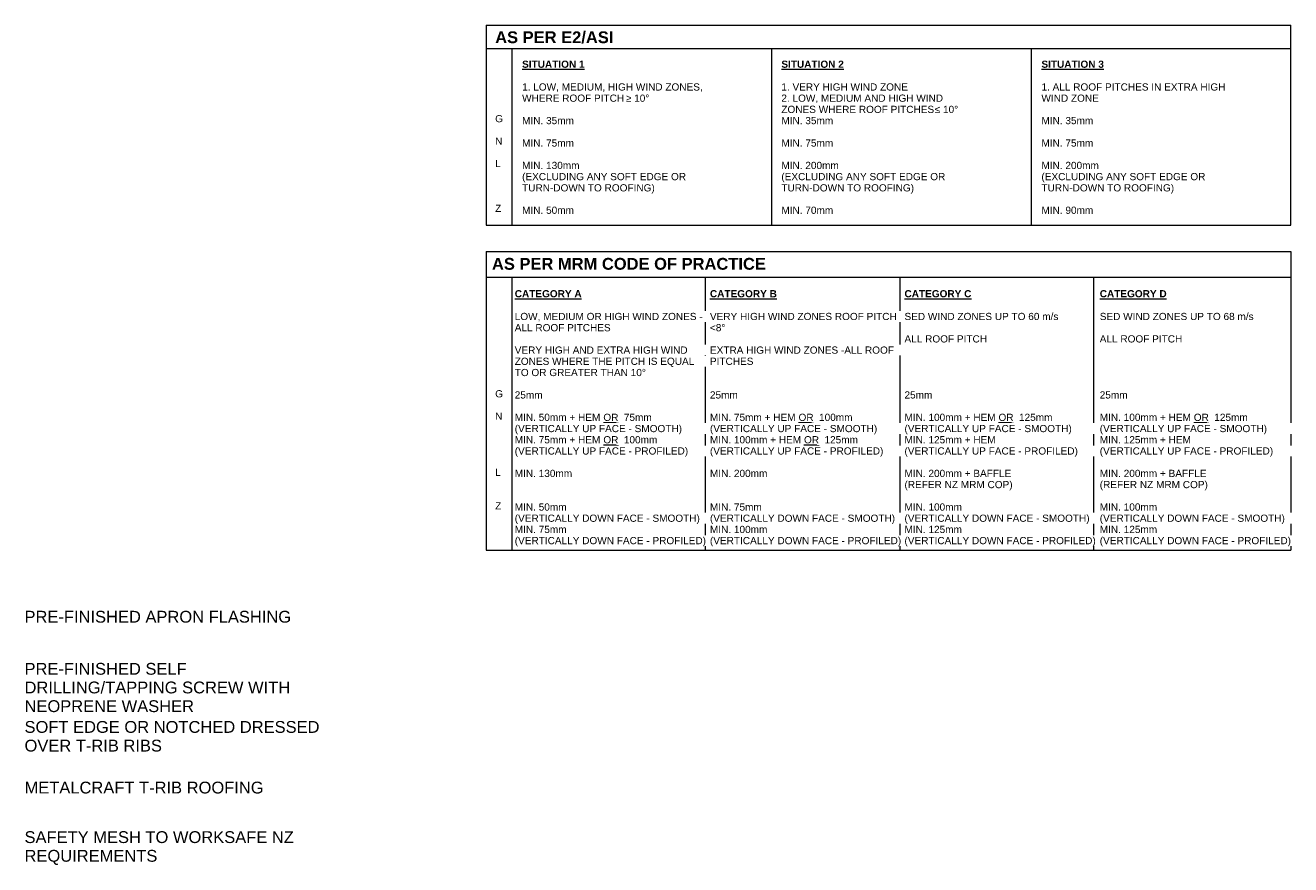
# Model space of a CAD drawing. Header units: millimetres. Extents: x 3807 to 4747, y 2665 to 3016.
# Tile 4 of 4: x 4254 to 4747, y 2689 to 3016. Entities that reach past the tile are written whole.
import ezdxf

# ---------------------------------------------------------------- set-up
doc = ezdxf.new("R2010")
doc.units = ezdxf.units.MM
doc.layers.add('A-ANNO-NOTE', color=131, linetype='Continuous', lineweight=9)
doc.layers.add('G-ANNO-TEXT', color=231, linetype='Continuous', lineweight=9)
doc.styles.add('Arial_1', font='arial.ttf', dxfattribs={"height": 4.6})
doc.styles.add('Arial_3', font='arial.ttf', dxfattribs={"height": 2.8})
doc.styles.add('Arial_B', font='arialbd.ttf', dxfattribs={"height": 4.6})
doc.styles.add('Arial_B_1', font='arialbd.ttf', dxfattribs={"height": 2.8})

# ---------------------------------------------------------------- blocks, each defined once
blk = doc.blocks.new('Legend GNLZ - Legend GNLZ-5480471-GNLZ')
at = {"layer": 'A-ANNO-NOTE'}
for p, q in [((3567.89, 3015.62), (3881.46, 3015.62)), ((3567.89, 3015.62), (3567.89, 2937.82)), ((3881.46, 2937.82), (3881.46, 3015.62)), ((3567.89, 3006.62), (3881.46, 3006.62)), ((3577.89, 3006.62), (3577.89, 2937.82)), ((3679.08, 3006.62), (3679.08, 2937.82)), ((3780.27, 3006.62), (3780.27, 2937.82)), ((3567.89, 2937.82), (3881.46, 2937.82)), ((3567.89, 2927.52), (3567.89, 2811.21)), ((3567.89, 2927.52), (3881.46, 2927.52)), ((3881.46, 2927.52), (3881.46, 2811.21)), ((3567.89, 2917.52), (3881.46, 2917.52)), ((3577.89, 2917.52), (3577.89, 2811.21)), ((3653.29, 2917.52), (3653.29, 2811.21)), ((3729.11, 2917.52), (3729.11, 2811.21)), ((3804.74, 2811.21), (3804.74, 2917.52)), ((3567.89, 2811.21), (3881.46, 2811.21))]:
    blk.add_line(p, q, dxfattribs=at)
at = {"layer": 'A-ANNO-NOTE', "char_height": 2.8, "attachment_point": 1, "bg_fill": 3, "box_fill_scale": 1.25, "bg_fill_color": 256, "bg_fill_true_color": 13158600, "bg_fill_transparency": 0}
for s, insert, width, style in [('\\LSITUATION 1', (3581.95, 3001.87), 28.5401, 'Arial_B_1'), ('\\LSITUATION 2', (3682.98, 3001.87), 28.5401, 'Arial_B_1'), ('\\LSITUATION 3', (3784.33, 3001.87), 28.5401, 'Arial_B_1'), ('1. LOW, MEDIUM, HIGH WIND ZONES, ', (3581.95, 2993.01), 84.9789, 'Arial_3'), ('1. VERY HIGH WIND ZONE', (3682.98, 2993.01), 58.6835, 'Arial_3'), ('1. ALL ROOF PITCHES IN EXTRA HIGH ', (3784.33, 2993.01), 86.2616, 'Arial_3'), ('G', (3571.46, 2980.66), 3.6878, 'Arial_3'), ('MIN. 35mm', (3581.95, 2979.91), 23.8903, 'Arial_3'), ('MIN. 35mm', (3784.33, 2979.91), 23.8903, 'Arial_3'), ('N', (3571.46, 2971.92), 3.3671, 'Arial_3'), ('MIN. 75mm', (3581.95, 2971.18), 23.8903, 'Arial_3'), ('MIN. 75mm', (3682.98, 2971.18), 23.8903, 'Arial_3'), ('MIN. 75mm', (3784.33, 2971.18), 23.8903, 'Arial_3'), ('L', (3571.46, 2963.19), 2.5654, 'Arial_3'), ('MIN. 130mm ', (3581.95, 2962.45), 27.7384, 'Arial_3'), ('MIN. 200mm', (3682.98, 2962.45), 26.4557, 'Arial_3'), ('MIN. 200mm ', (3784.33, 2962.45), 27.7384, 'Arial_3'), ('Z', (3571.46, 2945.73), 2.8861, 'Arial_3'), ('MIN. 50mm', (3581.95, 2944.99), 23.8903, 'Arial_3'), ('MIN. 70mm', (3682.98, 2944.99), 23.8903, 'Arial_3'), ('MIN. 90mm', (3784.33, 2944.99), 23.8903, 'Arial_3'), ('SED WIND ZONES UP TO 68 m/s', (3807.05, 2903.62), 71.8312, 'Arial_3'), ('G', (3571.46, 2873.5), 3.6878, 'Arial_3'), ('25mm', (3807.05, 2873.06), 13.1477, 'Arial_3'), ('N', (3571.46, 2864.77), 3.3671, 'Arial_3'), ('MIN. 100mm + HEM  ', (3807.05, 2864.33), 44.4135, 'Arial_3'), ('L', (3571.46, 2842.94), 2.5654, 'Arial_3'), ('MIN. 200mm + BAFFLE', (3807.05, 2842.5), 49.2236, 'Arial_3'), ('Z', (3571.46, 2829.85), 2.8861, 'Arial_3'), ('MIN. 100mm', (3807.05, 2829.4), 26.4557, 'Arial_3')]:
    blk.add_mtext(s, dxfattribs=dict(at, insert=insert, width=width, style=style))
at = {"layer": 'A-ANNO-NOTE', "attachment_point": 1, "bg_fill": 3, "box_fill_scale": 1.25, "bg_fill_color": 256, "bg_fill_true_color": 13158600, "bg_fill_transparency": 0}
for s, insert, char_height, width, style in [('AS PER E2/ASI', (3571.46, 3013.27), 4.6, 54.5147, 'Arial_B'), ('WHERE ROOF PITCH ', (3581.95, 2988.65), 2.8, 49.0633, 'Arial_3'), ('≥', (3622.43, 2988.65), 2.8, 2.5654, 'Arial_3'), ('2. LOW, MEDIUM AND HIGH WIND ', (3682.98, 2988.65), 2.8, 76.1603, 'Arial_3'), ('WIND ZONE', (3784.33, 2988.65), 2.8, 26.9367, 'Arial_3'), ('(EXCLUDING ANY SOFT EDGE OR ', (3581.95, 2958.09), 2.8, 77.2827, 'Arial_3'), ('(EXCLUDING ANY SOFT EDGE OR ', (3682.98, 2958.09), 2.8, 77.2827, 'Arial_3'), ('(EXCLUDING ANY SOFT EDGE OR ', (3784.33, 2958.09), 2.8, 77.2827, 'Arial_3'), ('AS PER MRM CODE OF PRACTICE', (3570.21, 2925.02), 4.6, 127.6286, 'Arial_B'), ('\\LCATEGORY A', (3579.08, 2912.48), 2.8, 30.4641, 'Arial_B_1'), ('\\LCATEGORY B', (3655.15, 2912.48), 2.8, 30.6245, 'Arial_B_1'), ('\\LCATEGORY C', (3730.96, 2912.48), 2.8, 30.7848, 'Arial_B_1'), ('\\LCATEGORY D', (3807.05, 2912.48), 2.8, 30.7848, 'Arial_B_1'), ('LOW, MEDIUM OR HIGH WIND ZONES - ', (3579.08, 2903.62), 2.8, 88.5063, 'Arial_3'), ('VERY HIGH WIND ZONES ROOF PITCH ', (3655.15, 2903.62), 2.8, 88.0253, 'Arial_3'), ('SED WIND ZONES UP TO 60 m/s', (3730.96, 2903.62), 2.8, 71.8312, 'Arial_3'), ('ALL ROOF PITCH', (3730.96, 2894.89), 2.8, 38.3207, 'Arial_3'), ('ALL ROOF PITCH', (3807.05, 2894.89), 2.8, 38.3207, 'Arial_3'), ('VERY HIGH AND EXTRA HIGH WIND ', (3579.08, 2890.52), 2.8, 81.2911, 'Arial_3'), ('EXTRA HIGH WIND ZONES -ALL ROOF ', (3655.15, 2890.52), 2.8, 86.9029, 'Arial_3'), ('25mm', (3579.08, 2873.06), 2.8, 13.1477, 'Arial_3'), ('25mm', (3655.15, 2873.06), 2.8, 13.1477, 'Arial_3'), ('25mm', (3730.96, 2873.06), 2.8, 13.1477, 'Arial_3'), ('\\LOR', (3843.7, 2864.33), 2.8, 7.0548, 'Arial_3'), ('MIN. 50mm + HEM  ', (3579.08, 2864.33), 2.8, 41.8481, 'Arial_3'), ('MIN. 75mm + HEM  ', (3655.15, 2864.33), 2.8, 41.8481, 'Arial_3'), ('MIN. 100mm + HEM  ', (3730.96, 2864.33), 2.8, 44.4135, 'Arial_3'), ('MIN. 130mm ', (3579.08, 2842.5), 2.8, 27.7384, 'Arial_3'), ('MIN. 200mm', (3655.15, 2842.5), 2.8, 26.4557, 'Arial_3'), ('MIN. 200mm + BAFFLE', (3730.96, 2842.5), 2.8, 49.2236, 'Arial_3'), ('(REFER NZ MRM COP)', (3807.05, 2838.14), 2.8, 49.865, 'Arial_3'), ('MIN. 50mm', (3579.08, 2829.4), 2.8, 23.8903, 'Arial_3'), ('MIN. 75mm', (3655.15, 2829.4), 2.8, 23.8903, 'Arial_3'), ('MIN. 100mm ', (3730.96, 2829.4), 2.8, 27.7384, 'Arial_3'), ('(VERTICALLY DOWN FACE - SMOOTH)', (3807.05, 2825.04), 2.8, 86.2616, 'Arial_3')]:
    blk.add_mtext(s, dxfattribs=dict(at, insert=insert, char_height=char_height, width=width, style=style))
at = {"layer": 'A-ANNO-NOTE', "char_height": 2.8, "attachment_point": 1, "style": 'Arial_3', "bg_fill": 3, "box_fill_scale": 1.25, "bg_fill_color": 256, "bg_fill_true_color": 13158600, "bg_fill_transparency": 0}
for s, insert, width in [(' 10°', (3624.54, 2988.65), 8.3376), ('ZONES WHERE ROOF PITCHES ', (3682.98, 2984.28), 72.4725), ('≤', (3742.77, 2984.28), 2.5654), ('TURN-DOWN TO ROOFING)', (3581.95, 2953.72), 62.692), ('TURN-DOWN TO ROOFING)', (3682.98, 2953.72), 62.692), ('TURN-DOWN TO ROOFING)', (3784.33, 2953.72), 62.692), ('ALL ROOF PITCHES', (3579.08, 2899.25), 44.4135), ('<8°', (3655.15, 2899.25), 7.2152), ('ZONES WHERE THE PITCH IS EQUAL ', (3579.08, 2886.16), 84.6582), ('PITCHES', (3655.15, 2886.16), 20.0422), ('\\LOR', (3613.61, 2864.33), 7.0549), ('\\LOR', (3689.68, 2864.33), 7.0549), ('\\LOR', (3767.6, 2864.33), 7.0548), ('  125mm', (3849.52, 2864.33), 18.2785), ('(REFER NZ MRM COP)', (3730.96, 2838.14), 49.865), ('(VERTICALLY DOWN FACE - SMOOTH)', (3579.08, 2825.04), 86.2616), ('(VERTICALLY DOWN FACE - SMOOTH)', (3655.15, 2825.04), 86.2616), ('(VERTICALLY DOWN FACE - SMOOTH)', (3730.96, 2825.04), 86.2616), ('MIN. 125mm', (3807.05, 2820.67), 26.4557)]:
    blk.add_mtext(s, dxfattribs=dict(at, insert=insert, width=width))
for s, insert, width in [(' 10°', (3744.89, 2984.28), 8.3375), ('MIN. 35mm', (3682.98, 2979.91), 23.8903), ('TO OR GREATER THAN 10°', (3579.08, 2881.79), 61.4093), ('  75mm', (3619.43, 2864.33), 15.7131), ('  100mm', (3695.5, 2864.33), 18.2785), ('  125mm', (3773.42, 2864.33), 18.2785), ('(VERTICALLY UP FACE - SMOOTH)', (3807.05, 2859.96), 77.443), ('MIN. 75mm', (3579.08, 2820.67), 23.8903), ('MIN. 100mm', (3655.15, 2820.67), 26.4557), ('MIN. 125mm ', (3730.96, 2820.67), 27.7384), ('(VERTICALLY DOWN FACE - PROFILED)', (3807.05, 2816.31), 88.827)]:
    blk.add_mtext(s, dxfattribs=dict(at, insert=insert, width=width))
for s, insert, width in [('(VERTICALLY UP FACE - SMOOTH)', (3579.08, 2859.96), 77.443), ('(VERTICALLY UP FACE - SMOOTH)', (3655.15, 2859.96), 77.443), ('(VERTICALLY UP FACE - SMOOTH)', (3730.96, 2859.96), 77.443), ('MIN. 125mm + HEM  ', (3807.05, 2855.6), 44.4135), ('(VERTICALLY DOWN FACE - PROFILED)', (3579.08, 2816.31), 88.827), ('(VERTICALLY DOWN FACE - PROFILED)', (3655.15, 2816.31), 88.827), ('(VERTICALLY DOWN FACE - PROFILED)', (3730.96, 2816.31), 88.827)]:
    blk.add_mtext(s, dxfattribs=dict(at, insert=insert, width=width))
for s, insert, width in [('MIN. 75mm + HEM  ', (3579.08, 2855.6), 41.8481), ('MIN. 100mm + HEM  ', (3655.15, 2855.6), 44.4135), ('MIN. 125mm + HEM  ', (3730.96, 2855.6), 44.4135), ('(VERTICALLY UP FACE - PROFILED)', (3807.05, 2851.23), 80.0084)]:
    blk.add_mtext(s, dxfattribs=dict(at, insert=insert, width=width))
for s, insert, width in [('\\LOR', (3613.61, 2855.6), 7.0549), ('\\LOR', (3691.8, 2855.6), 7.0548), ('(VERTICALLY UP FACE - PROFILED)', (3730.96, 2851.23), 80.0084)]:
    blk.add_mtext(s, dxfattribs=dict(at, insert=insert, width=width))
at = {"layer": 'A-ANNO-NOTE', "char_height": 2.8, "width": 18.2785, "attachment_point": 1, "style": 'Arial_3', "bg_fill": 3, "box_fill_scale": 1.25, "bg_fill_color": 256, "bg_fill_true_color": 13158600, "bg_fill_transparency": 0}
for s, insert in [('  100mm', (3619.43, 2855.6)), ('  125mm', (3697.62, 2855.6))]:
    blk.add_mtext(s, dxfattribs=dict(at, insert=insert))
at = {"layer": 'A-ANNO-NOTE', "char_height": 2.8, "width": 80.0084, "attachment_point": 1, "style": 'Arial_3', "bg_fill": 3, "box_fill_scale": 1.25, "bg_fill_color": 256, "bg_fill_true_color": 13158600, "bg_fill_transparency": 0}
for insert in [(3579.08, 2851.23), (3655.15, 2851.23)]:
    blk.add_mtext('(VERTICALLY UP FACE - PROFILED)', dxfattribs=dict(at, insert=insert))

msp = doc.modelspace()

# ---------------------------------------------------------------- block references
at = {"layer": 'A-ANNO-NOTE'}
msp.add_blockref('Legend GNLZ - Legend GNLZ-5480471-GNLZ', (865.4, 0), dxfattribs=at)

# ---------------------------------------------------------------- texts
at = {"layer": 'G-ANNO-TEXT', "color": 7, "char_height": 4.6, "attachment_point": 1, "style": 'Arial_1', "bg_fill": 3, "box_fill_scale": 1.25, "bg_fill_color": 256, "bg_fill_true_color": 13158600, "bg_fill_transparency": 0}
for s, insert, width in [('PRE-FINISHED APRON FLASHING', (4253.45, 2787.56), 123.9409), ('PRE-FINISHED SELF ', (4253.45, 2767.28), 77.443), ('SOFT EDGE OR NOTCHED DRESSED ', (4253.45, 2744.64), 139.3333), ('OVER T-RIB RIBS', (4253.45, 2737.36), 63.4937), ('METALCRAFT T-RIB ROOFING', (4253.45, 2721.02), 110.3122), ('SAFETY MESH TO WORKSAFE NZ ', (4253.45, 2701.72), 126.9873), ('REQUIREMENTS', (4253.45, 2694.44), 61.5696)]:
    msp.add_mtext(s, dxfattribs=dict(at, insert=insert, width=width))

# ---------------------------------------------------------------- next in the draw order: texts
at = {"layer": 'G-ANNO-TEXT', "color": 7, "insert": (4253.45, 2760.01), "char_height": 4.6, "width": 125.8649, "attachment_point": 1, "style": 'Arial_1', "bg_fill": 3, "box_fill_scale": 1.25, "bg_fill_color": 256, "bg_fill_true_color": 13158600, "bg_fill_transparency": 0}
msp.add_mtext('DRILLING/TAPPING SCREW WITH ', dxfattribs=at)

# ---------------------------------------------------------------- next in the draw order: texts
at = {"layer": 'G-ANNO-TEXT', "color": 7, "insert": (4253.45, 2752.73), "char_height": 4.6, "width": 79.6877, "attachment_point": 1, "style": 'Arial_1', "bg_fill": 3, "box_fill_scale": 1.25, "bg_fill_color": 256, "bg_fill_true_color": 13158600, "bg_fill_transparency": 0}
msp.add_mtext('NEOPRENE WASHER', dxfattribs=at)

doc.saveas('drawing.dxf')
